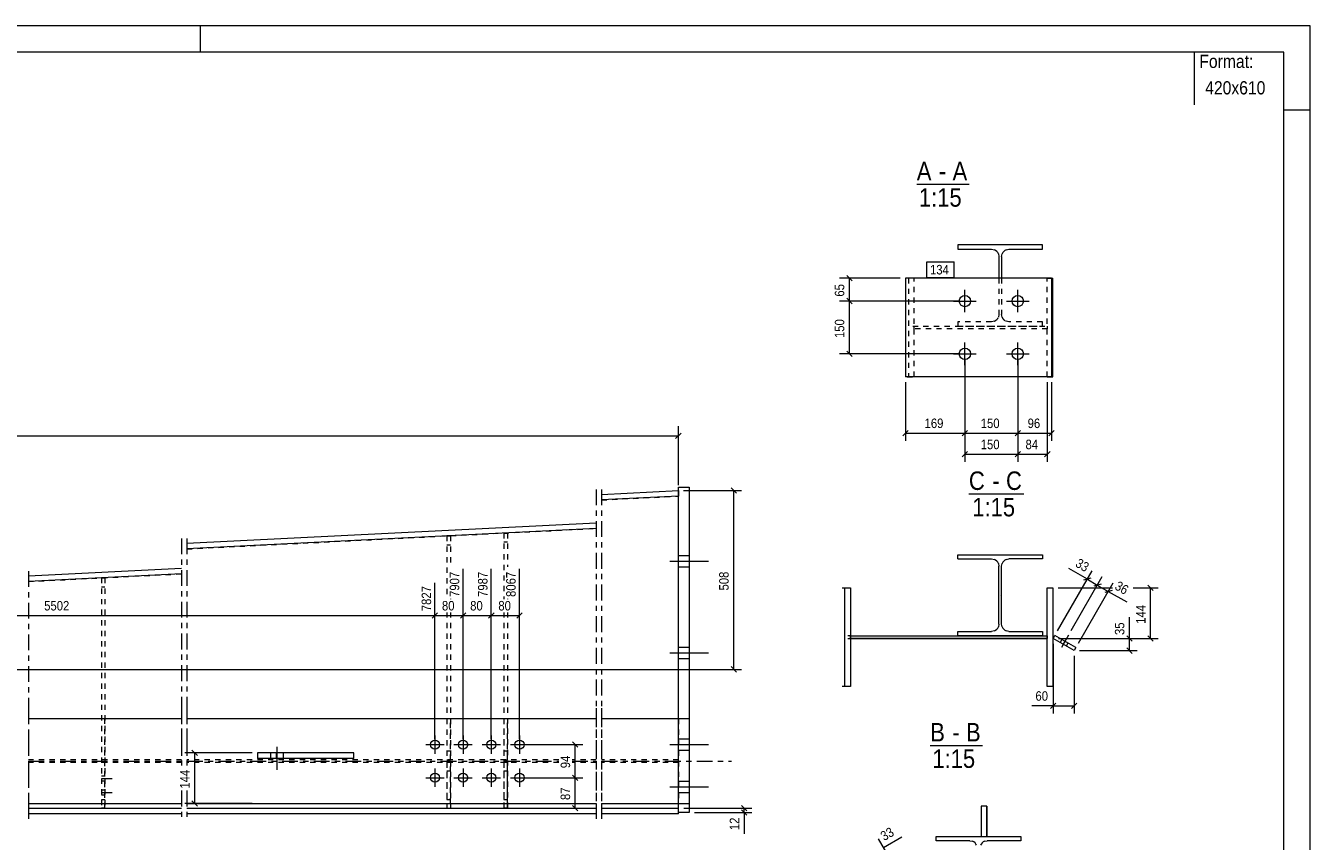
# Model space of a CAD drawing. Header units: millimetres. Extents: x 0 to 420, y 0 to 610.
# Tile 5 of 5: x 177 to 420, y 456 to 610. Entities that reach past the tile are written whole.
import ezdxf

# ---------------------------------------------------------------- set-up
doc = ezdxf.new("R2010")
doc.units = ezdxf.units.MM
for name, pattern in [('XKITLINE00', [0]), ('XKITLINE01', [4, 1, -1, 1, -1]), ('XKITLINE02', [4, 2, -2]), ('XKITLINE03', [6, 3, -1, 1, -1])]:
    doc.linetypes.add(name, pattern=pattern)
for name, color, linetype, lineweight in [('Arkusz rysunku', 3, 'Continuous', 0), ('Element', 2, 'Continuous', 0), ('Inny typ obiektu', 7, 'Continuous', 0), ('Wymiar', 4, 'Continuous', 0), ('Znak elementu', 2, 'Continuous', 0), ('Śruba', 3, 'Continuous', 0)]:
    doc.layers.add(name, color=color, linetype=linetype, lineweight=lineweight)
doc.styles.add('ARIAL', font='ARIAL.TTF')

msp = doc.modelspace()

# ---------------------------------------------------------------- linework, layer by layer
at = {"layer": 'Arkusz rysunku', "linetype": 'XKITLINE00', "lineweight": 0}
for p, q in [((420, 610), (0, 610)), ((210, 605), (210, 610)), ((420, 0), (420, 610)), ((415, 605), (5, 605)), ((415, 5), (415, 605)), ((420, 594), (415, 594))]:
    msp.add_line(p, q, dxfattribs=at)
at = {"layer": 'Element', "linetype": 'XKITLINE00', "lineweight": 0}
for p, q in [((369.33, 568.5), (353.33, 568.5)), ((353.33, 568.5), (353.33, 567.7)), ((353.33, 567.7), (359.68, 567.7)), ((359.68, 567.7), (360.22, 567.59)), ((360.97, 566.84), (361.08, 566.3)), ((361.58, 566.3), (361.69, 566.84)), ((362.44, 567.59), (362.98, 567.7)), ((362.98, 567.7), (369.33, 567.7)), ((369.33, 567.7), (369.33, 568.5)), ((361.08, 566.3), (361.08, 562.23)), ((361.58, 566.3), (361.58, 562.23)), ((371.04, 562.23), (343.38, 562.23)), ((343.38, 562.23), (343.38, 543.57)), ((371.04, 562.23), (371.04, 543.57)), ((371.04, 562.23), (371.31, 562.23)), ((371.31, 543.57), (371.31, 562.23)), ((371.04, 543.57), (343.38, 543.57)), ((371.04, 543.57), (371.31, 543.57)), ((300.47, 461.11), (300.47, 522.65)), ((300.47, 522.65), (302.47, 522.65)), ((302.47, 522.65), (302.47, 478.83)), ((285.89, 521.31), (300.42, 522.04)), ((300.47, 520.98), (285.89, 520.25)), ((300.42, 522.04), (300.47, 520.98)), ((207.43, 512.05), (284.89, 515.94)), ((284.89, 514.87), (207.43, 510.98)), ((353.33, 509.1), (353.33, 509.9)), ((353.33, 509.9), (369.33, 509.9)), ((353.33, 509.1), (353.33, 509.9)), ((353.33, 509.9), (369.33, 509.9)), ((353.33, 509.1), (359.68, 509.1)), ((353.33, 509.1), (359.68, 509.1)), ((359.68, 509.1), (360.22, 508.99)), ((359.68, 509.1), (360.22, 508.99)), ((360.97, 508.24), (361.08, 507.7)), ((360.97, 508.24), (361.08, 507.7)), ((361.58, 507.7), (361.69, 508.24)), ((361.58, 507.7), (361.69, 508.24)), ((362.44, 508.99), (362.98, 509.1)), ((362.44, 508.99), (362.98, 509.1)), ((369.33, 509.1), (362.98, 509.1)), ((369.33, 509.1), (362.98, 509.1)), ((369.33, 509.9), (369.33, 509.1)), ((369.33, 509.9), (369.33, 509.1)), ((177.43, 505.88), (206.43, 507.34)), ((206.43, 506.27), (177.43, 504.81)), ((361.08, 496.77), (361.08, 507.7)), ((361.08, 496.77), (361.08, 507.7)), ((361.58, 496.77), (361.58, 507.7)), ((361.58, 496.77), (361.58, 507.7)), ((331.41, 503.63), (332.98, 503.63)), ((331.92, 484.97), (331.92, 503.63)), ((331.92, 484.97), (331.92, 503.63)), ((331.92, 503.63), (332.98, 503.63)), ((332.98, 503.63), (332.98, 484.97)), ((332.98, 503.63), (332.98, 484.97)), ((370.24, 484.97), (370.24, 503.63)), ((370.24, 503.63), (371.31, 503.63)), ((370.24, 484.97), (370.24, 503.63)), ((370.24, 503.63), (371.31, 503.63)), ((371.31, 503.63), (371.31, 484.97)), ((371.31, 503.63), (371.31, 484.97)), ((361.08, 496.77), (360.97, 496.23)), ((361.08, 496.77), (360.97, 496.23)), ((361.69, 496.23), (361.58, 496.77)), ((361.69, 496.23), (361.58, 496.77)), ((332.98, 494.03), (332.98, 494.57)), ((332.98, 494.57), (370.24, 494.57)), ((332.98, 494.03), (332.98, 494.57)), ((332.98, 494.57), (370.24, 494.57)), ((332.98, 494.03), (370.24, 494.03)), ((370.24, 494.03), (332.98, 494.03)), ((353.33, 494.57), (353.33, 495.37)), ((353.33, 495.37), (359.68, 495.37)), ((353.33, 494.57), (353.33, 495.37)), ((353.33, 495.37), (359.68, 495.37)), ((369.33, 494.57), (353.33, 494.57)), ((369.33, 494.57), (353.33, 494.57)), ((360.22, 495.47), (359.68, 495.37)), ((360.22, 495.47), (359.68, 495.37)), ((362.98, 495.37), (362.44, 495.47)), ((362.98, 495.37), (362.44, 495.47)), ((362.98, 495.37), (369.33, 495.37)), ((362.98, 495.37), (369.33, 495.37)), ((369.33, 495.37), (369.33, 494.57)), ((369.33, 495.37), (369.33, 494.57)), ((370.24, 494.57), (370.24, 494.03)), ((370.24, 494.57), (370.24, 494.03)), ((371.33, 494.03), (371.66, 494.61)), ((375.3, 491.74), (371.33, 494.03)), ((375.64, 492.31), (371.66, 494.61)), ((373.24, 492.93), (373.57, 493.5)), ((375.64, 492.31), (375.3, 491.74)), ((332.98, 484.97), (331.41, 484.97)), ((332.98, 484.97), (331.92, 484.97)), ((371.31, 484.97), (370.24, 484.97)), ((371.31, 484.97), (370.24, 484.97)), ((206.43, 478.83), (177.43, 478.83)), ((284.89, 478.83), (207.43, 478.83)), ((300.47, 478.83), (285.89, 478.83)), ((302.47, 478.83), (300.47, 478.83)), ((302.47, 478.83), (302.47, 461.11)), ((239.01, 472.43), (220.76, 472.43)), ((220.76, 472.43), (220.76, 471.36)), ((224.38, 471.36), (224.38, 472.43)), ((239.01, 471.36), (239.01, 472.43)), ((239.01, 471.36), (220.76, 471.36)), ((177.43, 462.83), (206.43, 462.83)), ((177.43, 461.91), (206.43, 461.91)), ((207.43, 462.83), (284.89, 462.83)), ((207.43, 461.91), (284.89, 461.91)), ((285.89, 462.83), (300.47, 462.83)), ((285.89, 461.91), (300.47, 461.91)), ((300.47, 462.83), (302.47, 462.83)), ((358.82, 462.3), (357.75, 462.3)), ((357.75, 462.3), (357.75, 456.57)), ((358.82, 462.3), (357.75, 462.3)), ((357.75, 462.3), (357.75, 456.57)), ((358.82, 462.3), (358.82, 456.57)), ((358.82, 456.57), (358.82, 462.3)), ((206.43, 460.85), (177.43, 460.85)), ((284.89, 460.85), (207.43, 460.85)), ((300.47, 460.85), (285.89, 460.85)), ((302.47, 461.11), (300.47, 461.11)), ((300.47, 460.85), (300.47, 461.11)), ((349.22, 456.57), (365.22, 456.57)), ((349.22, 455.77), (349.22, 456.57)), ((349.22, 456.57), (365.22, 456.57)), ((349.22, 455.77), (349.22, 456.57)), ((355.57, 455.77), (349.22, 455.77)), ((355.57, 455.77), (349.22, 455.77)), ((355.57, 455.77), (356.11, 455.66)), ((355.57, 455.77), (356.11, 455.66)), ((357.75, 456.57), (358.82, 456.57)), ((357.75, 456.57), (358.82, 456.57)), ((358.34, 455.66), (358.87, 455.77)), ((358.34, 455.66), (358.87, 455.77)), ((365.22, 455.77), (358.87, 455.77)), ((365.22, 455.77), (358.87, 455.77)), ((365.22, 456.57), (365.22, 455.77)), ((365.22, 456.57), (365.22, 455.77))]:
    msp.add_line(p, q, dxfattribs=at)
at = {"layer": 'Element', "linetype": 'XKITLINE01', "lineweight": 0}
for p, q in [((345.02, 562.23), (343.7, 562.23)), ((343.96, 562.23), (343.96, 543.57)), ((345.02, 543.57), (345.02, 562.23)), ((361.08, 562.23), (361.08, 555.37)), ((361.58, 562.23), (361.58, 555.37)), ((370.24, 562.23), (371.04, 562.23)), ((370.24, 543.57), (370.24, 562.23)), ((361.08, 555.37), (360.97, 554.83)), ((361.69, 554.83), (361.58, 555.37)), ((344.77, 553.17), (370.24, 553.17)), ((370.24, 552.63), (344.77, 552.63)), ((345.02, 552.63), (345.02, 553.17)), ((359.68, 553.97), (353.33, 553.97)), ((353.33, 553.97), (353.33, 553.17)), ((353.33, 553.17), (369.33, 553.17)), ((360.22, 554.07), (359.68, 553.97)), ((362.98, 553.97), (362.44, 554.07)), ((369.33, 553.97), (362.98, 553.97)), ((369.33, 553.17), (369.33, 553.97)), ((370.24, 553.17), (370.24, 552.63)), ((343.7, 543.57), (345.02, 543.57)), ((370.24, 543.57), (371.04, 543.57)), ((285.89, 520.25), (300.47, 520.98)), ((300.47, 520.98), (300.47, 520.98)), ((300.47, 461.91), (300.47, 520.98)), ((207.43, 510.98), (284.89, 514.87)), ((256.64, 513.45), (257.31, 513.45)), ((256.64, 513.45), (256.64, 501.5)), ((257.31, 513.45), (256.64, 513.45)), ((257.31, 513.45), (257.31, 507.6)), ((267.41, 513.99), (268.08, 513.99)), ((267.41, 513.99), (267.41, 501.5)), ((268.08, 513.99), (267.41, 513.99)), ((268.08, 513.99), (268.08, 507.6)), ((256.64, 511.78), (257.31, 511.78)), ((267.41, 512.32), (268.08, 512.32)), ((177.43, 504.81), (206.43, 506.27)), ((191.26, 505.51), (191.93, 505.51)), ((191.26, 505.51), (191.26, 461.91)), ((191.93, 505.51), (191.26, 505.51)), ((191.26, 503.84), (191.93, 503.84)), ((191.93, 505.51), (191.93, 461.91)), ((257.31, 501.54), (257.31, 501.5)), ((268.08, 501.54), (268.08, 501.5)), ((256.64, 498.98), (256.64, 478.83)), ((257.31, 498.98), (257.31, 478.83)), ((267.41, 498.98), (267.41, 461.91)), ((268.08, 498.98), (268.08, 461.91)), ((332.98, 494.57), (332.48, 494.57)), ((332.48, 494.03), (332.98, 494.03)), ((191.93, 461.91), (191.93, 478.83)), ((256.64, 478.83), (256.64, 461.91)), ((257.31, 478.81), (256.64, 478.81)), ((256.64, 478.81), (256.64, 471.08)), ((257.31, 478.83), (257.31, 461.91)), ((257.31, 471.08), (257.31, 478.81)), ((268.08, 478.81), (267.41, 478.81)), ((267.41, 478.81), (267.41, 471.08)), ((268.08, 471.08), (268.08, 478.81)), ((300.47, 478.83), (300.47, 462.83)), ((257.31, 472.74), (256.64, 472.74)), ((268.08, 472.74), (267.41, 472.74)), ((268.08, 461.91), (268.08, 472.74)), ((206.43, 471.08), (177.43, 471.08)), ((206.43, 470.58), (177.43, 470.58)), ((277.78, 471.08), (207.43, 471.08)), ((277.78, 470.58), (207.43, 470.58)), ((256.64, 471.08), (257.31, 471.08)), ((257.31, 470.58), (256.64, 470.58)), ((256.64, 470.58), (256.64, 462.84)), ((257.31, 462.84), (257.31, 470.58)), ((267.41, 471.08), (268.08, 471.08)), ((268.08, 470.58), (267.41, 470.58)), ((267.41, 470.58), (267.41, 462.84)), ((268.08, 462.84), (268.08, 470.58)), ((284.89, 471.08), (280.3, 471.08)), ((284.89, 470.58), (280.3, 470.58)), ((300.47, 471.08), (285.89, 471.08)), ((300.47, 470.58), (285.89, 470.58)), ((257.31, 468.91), (256.64, 468.91)), ((268.08, 468.91), (267.41, 468.91)), ((177.43, 461.91), (206.43, 461.91)), ((191.26, 463.58), (191.93, 463.58)), ((191.93, 461.91), (191.26, 461.91)), ((207.43, 461.91), (284.89, 461.91)), ((256.64, 463.58), (257.31, 463.58)), ((256.64, 462.84), (257.31, 462.84)), ((256.64, 461.91), (257.31, 461.91)), ((267.41, 463.58), (268.08, 463.58)), ((267.41, 462.84), (268.08, 462.84)), ((268.08, 461.91), (267.41, 461.91)), ((285.89, 461.91), (300.47, 461.91)), ((300.47, 461.11), (300.47, 461.91))]:
    msp.add_line(p, q, dxfattribs=at)
at = {"layer": 'Element', "linetype": 'XKITLINE03', "lineweight": 0}
for p, q in [((361.33, 560.83), (361.33, 560.83)), ((284.89, 522.25), (284.89, 459.91)), ((285.9, 522.25), (285.9, 459.91)), ((206.42, 512.98), (206.42, 469.99)), ((207.43, 512.98), (207.43, 469.99)), ((177.43, 506.81), (177.43, 459.91)), ((361.33, 502.23), (361.33, 502.23)), ((177.43, 480.83), (177.43, 460.83)), ((206.42, 480.83), (206.42, 469.99)), ((207.43, 480.83), (207.43, 469.99)), ((284.89, 480.83), (284.89, 460.83)), ((285.9, 480.83), (285.9, 460.83)), ((177.43, 470.83), (206.43, 470.83)), ((207.43, 470.83), (277.78, 470.83)), ((280.3, 470.83), (284.89, 470.83)), ((285.89, 470.83), (310.47, 470.83)), ((206.42, 465.26), (206.42, 459.91)), ((206.42, 465.26), (206.42, 460.83)), ((207.43, 465.26), (207.43, 459.91)), ((207.43, 465.26), (207.43, 460.83))]:
    msp.add_line(p, q, dxfattribs=at)
at = {"layer": 'Element', "linetype": 'XKITLINE00', "lineweight": 0}
for centre, start, end in [((359.68, 566.3), 22.5, 67.5), ((362.98, 566.3), 112.5, 157.5), ((359.68, 507.7), 22.5, 67.5), ((359.68, 507.7), 22.5, 67.5), ((362.98, 507.7), 112.5, 157.5), ((362.98, 507.7), 112.5, 157.5), ((359.68, 496.77), 292.5, 337.5), ((359.68, 496.77), 292.5, 337.5), ((362.98, 496.77), 202.5, 247.5), ((362.98, 496.77), 202.5, 247.5), ((355.57, 454.37), 22.5, 67.5), ((355.57, 454.37), 22.5, 67.5), ((358.87, 454.37), 112.5, 157.5), ((358.87, 454.37), 112.5, 157.5)]:
    msp.add_arc(centre, 1.4, start, end, dxfattribs=at)
at = {"layer": 'Element', "linetype": 'XKITLINE01', "lineweight": 0}
for centre, start, end in [((359.68, 555.37), 292.5, 337.5), ((362.98, 555.37), 202.5, 247.5)]:
    msp.add_arc(centre, 1.4, start, end, dxfattribs=at)
at = {"layer": 'Inny typ obiektu', "linetype": 'XKITLINE00', "lineweight": 0}
for p, q in [((398, 605), (398, 595)), ((345.54, 580), (355.42, 580)), ((355.4, 521.4), (365.79, 521.4)), ((348.09, 473.8), (357.97, 473.8))]:
    msp.add_line(p, q, dxfattribs=at)
at = {"layer": 'Wymiar', "linetype": 'XKITLINE00', "lineweight": 0}
for p, q in [((342.38, 562.23), (330.92, 562.23)), ((332.27, 562.74), (333.28, 561.72)), ((332.78, 557.9), (332.78, 562.23)), ((353.64, 557.9), (330.92, 557.9)), ((353.64, 557.9), (330.92, 557.9)), ((332.27, 558.41), (333.28, 557.39)), ((332.27, 558.41), (333.28, 557.39)), ((332.78, 547.9), (332.78, 557.9)), ((353.64, 547.9), (330.92, 547.9)), ((332.27, 548.41), (333.28, 547.39)), ((354.64, 546.9), (354.64, 527.46)), ((354.64, 546.9), (354.64, 531.46)), ((354.64, 546.9), (354.64, 531.46)), ((364.64, 546.9), (364.64, 527.46)), ((364.64, 546.9), (364.64, 527.46)), ((364.64, 546.9), (364.64, 531.46)), ((364.64, 546.9), (364.64, 531.46)), ((343.38, 542.57), (343.38, 531.46)), ((370.24, 542.57), (370.24, 527.46)), ((371.04, 542.57), (371.04, 531.46)), ((27.9, 532.38), (300.42, 532.38)), ((300.93, 532.89), (299.91, 531.87)), ((300.42, 523.04), (300.42, 534.24)), ((343.89, 533.41), (342.87, 532.39)), ((343.38, 532.9), (354.64, 532.9)), ((355.15, 533.41), (354.13, 532.39)), ((355.15, 533.41), (354.13, 532.39)), ((354.64, 532.9), (364.64, 532.9)), ((365.15, 533.41), (364.13, 532.39)), ((365.15, 533.41), (364.13, 532.39)), ((364.64, 532.9), (371.04, 532.9)), ((371.55, 533.41), (370.53, 532.39)), ((355.15, 529.41), (354.13, 528.39)), ((354.64, 528.9), (364.64, 528.9)), ((365.15, 529.41), (364.13, 528.39)), ((365.15, 529.41), (364.13, 528.39)), ((364.64, 528.9), (370.24, 528.9)), ((370.75, 529.41), (369.73, 528.39)), ((301.42, 522.04), (312.34, 522.04)), ((310.39, 522.55), (311.41, 521.53)), ((310.9, 488.2), (310.9, 522.04)), ((259.69, 474.96), (259.69, 507.24)), ((259.69, 474.96), (259.69, 507.24)), ((265.03, 474.96), (265.03, 507.24)), ((265.03, 474.96), (265.03, 507.24)), ((270.36, 474.96), (270.36, 507.24)), ((372.16, 495.47), (378.74, 506.86)), ((377.81, 505.25), (374.33, 507.26)), ((377.81, 505.25), (374.33, 507.26)), ((374.72, 495.54), (380.63, 505.77)), ((374.72, 495.54), (380.63, 505.77)), ((254.36, 474.96), (254.36, 504.54)), ((254.36, 474.96), (254.36, 504.54)), ((372.31, 503.63), (382.54, 503.63)), ((376.14, 493.18), (382.71, 504.57)), ((378.5, 505.44), (377.11, 505.06)), ((377.81, 505.25), (379.7, 504.16)), ((380.4, 504.34), (379.01, 503.97)), ((380.4, 504.34), (379.01, 503.97)), ((379.7, 504.16), (381.78, 502.96)), ((386.45, 503.63), (391.22, 503.63)), ((389.27, 504.14), (390.28, 503.12)), ((389.78, 494.03), (389.78, 503.63)), ((382.48, 503.14), (381.09, 502.77)), ((381.78, 502.96), (385.26, 500.95)), ((381.78, 502.96), (385.26, 500.95)), ((111.81, 498.38), (254.36, 498.38)), ((254.87, 498.89), (253.85, 497.87)), ((254.87, 498.89), (253.85, 497.87)), ((254.36, 498.38), (259.69, 498.38)), ((260.2, 498.89), (259.19, 497.87)), ((260.2, 498.89), (259.19, 497.87)), ((259.69, 498.38), (265.03, 498.38)), ((265.54, 498.89), (264.52, 497.87)), ((265.54, 498.89), (264.52, 497.87)), ((265.03, 498.38), (270.36, 498.38)), ((270.87, 498.89), (269.85, 497.87)), ((385.78, 494.03), (385.78, 498.05)), ((385.78, 494.03), (385.78, 498.05)), ((372.33, 494.03), (391.22, 494.03)), ((372.33, 494.03), (387.22, 494.03)), ((385.27, 494.54), (386.28, 493.52)), ((385.78, 491.74), (385.78, 494.03)), ((389.27, 494.54), (390.28, 493.52)), ((371.33, 493.03), (371.33, 479.86)), ((376.3, 491.74), (387.22, 491.74)), ((385.27, 492.25), (386.28, 491.23)), ((310.39, 488.71), (311.41, 487.69)), ((375.3, 490.74), (375.3, 479.86)), ((28.9, 488.2), (312.34, 488.2)), ((371.33, 481.3), (367.31, 481.3)), ((371.33, 481.3), (367.31, 481.3)), ((371.84, 481.81), (370.82, 480.79)), ((371.33, 481.3), (375.3, 481.3)), ((375.81, 481.81), (374.79, 480.79)), ((280.39, 474.47), (281.41, 473.45)), ((219.76, 472.43), (207.04, 472.43)), ((208.39, 472.93), (209.41, 471.92)), ((208.9, 462.83), (208.9, 472.43)), ((271.36, 473.96), (282.34, 473.96)), ((280.9, 467.69), (280.9, 473.96)), ((271.36, 467.69), (282.34, 467.69)), ((271.36, 467.69), (282.34, 467.69)), ((280.39, 468.2), (281.41, 467.18)), ((280.39, 468.2), (281.41, 467.18)), ((280.9, 461.91), (280.9, 467.69)), ((219.76, 462.83), (207.04, 462.83)), ((208.39, 463.34), (209.41, 462.32)), ((271.36, 461.91), (282.34, 461.91)), ((280.39, 462.42), (281.41, 461.4)), ((301.47, 461.91), (314.34, 461.91)), ((312.39, 462.42), (313.41, 461.4)), ((312.9, 461.11), (312.9, 461.91)), ((303.47, 461.11), (314.34, 461.11)), ((312.39, 461.62), (313.41, 460.6)), ((312.9, 461.11), (312.9, 457.09)), ((312.9, 461.11), (312.9, 457.09)), ((346.39, 442.14), (338.31, 456.13)), ((339.24, 454.51), (342.72, 456.52)), ((339.24, 454.51), (342.72, 456.52))]:
    msp.add_line(p, q, dxfattribs=at)
at = {"layer": 'Znak elementu', "linetype": 'XKITLINE00', "lineweight": 0}
for p, q in [((347.44, 565.33), (352.64, 565.33)), ((347.44, 562.33), (347.44, 565.33)), ((352.64, 562.33), (352.64, 565.33)), ((347.44, 562.33), (352.64, 562.33))]:
    msp.add_line(p, q, dxfattribs=at)
at = {"layer": 'Śruba', "linetype": 'XKITLINE00', "lineweight": 0}
for p, q in [((354.64, 555.77), (354.64, 560.03)), ((364.64, 555.77), (364.64, 560.03)), ((352.51, 557.9), (356.78, 557.9)), ((362.51, 557.9), (366.78, 557.9)), ((354.64, 545.77), (354.64, 550.03)), ((364.64, 545.77), (364.64, 550.03)), ((352.51, 547.9), (356.78, 547.9)), ((362.51, 547.9), (366.78, 547.9)), ((306.14, 508.58), (298.81, 508.58)), ((306.14, 508.58), (298.81, 508.58)), ((302.47, 509.65), (300.47, 509.65)), ((302.47, 509.65), (300.47, 509.65)), ((302.47, 507.51), (300.47, 507.51)), ((302.47, 507.51), (300.47, 507.51)), ((372.98, 493.84), (372.65, 493.27)), ((374.22, 494.67), (372.89, 492.36)), ((306.14, 491.25), (298.81, 491.25)), ((306.14, 491.25), (298.81, 491.25)), ((302.47, 492.31), (300.47, 492.31)), ((302.47, 492.31), (300.47, 492.31)), ((374.13, 493.18), (373.79, 492.61)), ((302.47, 490.18), (300.47, 490.18)), ((302.47, 490.18), (300.47, 490.18)), ((254.36, 475.69), (254.36, 472.23)), ((259.69, 475.69), (259.69, 472.23)), ((265.03, 475.69), (265.03, 472.23)), ((270.36, 475.69), (270.36, 472.23)), ((302.47, 474.98), (300.47, 474.98)), ((302.47, 474.98), (300.47, 474.98)), ((223.33, 471.36), (223.33, 472.43)), ((224.53, 469.19), (224.53, 473.53)), ((225.73, 471.36), (225.73, 472.43)), ((252.63, 473.96), (256.09, 473.96)), ((257.96, 473.96), (261.43, 473.96)), ((263.29, 473.96), (266.76, 473.96)), ((268.63, 473.96), (272.09, 473.96)), ((306.14, 473.91), (298.81, 473.91)), ((306.14, 473.91), (298.81, 473.91)), ((302.47, 472.85), (300.47, 472.85)), ((302.47, 472.85), (300.47, 472.85)), ((254.36, 469.43), (254.36, 465.96)), ((259.69, 469.43), (259.69, 465.96)), ((265.03, 469.43), (265.03, 465.96)), ((270.36, 469.43), (270.36, 465.96)), ((252.63, 467.69), (256.09, 467.69)), ((257.96, 467.69), (261.43, 467.69)), ((263.29, 467.69), (266.76, 467.69)), ((268.63, 467.69), (272.09, 467.69)), ((302.47, 466.98), (300.47, 466.98)), ((302.47, 466.98), (300.47, 466.98)), ((306.14, 465.91), (298.81, 465.91)), ((306.14, 465.91), (298.81, 465.91)), ((302.47, 464.85), (300.47, 464.85)), ((302.47, 464.85), (300.47, 464.85))]:
    msp.add_line(p, q, dxfattribs=at)
at = {"layer": 'Śruba', "linetype": 'XKITLINE02', "lineweight": 0}
for p, q in [((193.26, 467.51), (190.59, 467.51)), ((191.93, 467.98), (191.26, 467.98)), ((191.93, 467.05), (191.26, 467.05)), ((193.26, 464.85), (190.59, 464.85)), ((191.93, 465.31), (191.26, 465.31)), ((191.93, 464.38), (191.26, 464.38))]:
    msp.add_line(p, q, dxfattribs=at)
at = {"layer": 'Śruba', "linetype": 'XKITLINE00', "lineweight": 0}
for centre, radius in [((354.64, 557.9), 1.07), ((364.64, 557.9), 1.07), ((354.64, 547.9), 1.07), ((364.64, 547.9), 1.07), ((254.36, 473.96), 0.867), ((259.69, 473.96), 0.867), ((265.03, 473.96), 0.867), ((270.36, 473.96), 0.867), ((254.36, 467.69), 0.867), ((259.69, 467.69), 0.867), ((265.03, 467.69), 0.867), ((270.36, 467.69), 0.867)]:
    msp.add_circle(centre, radius, dxfattribs=at)

# ---------------------------------------------------------------- texts
at = {"layer": 'Inny typ obiektu', "style": 'ARIAL', "width": 0.85}
for s, height, p in [('Format:', 2.5, (399, 602)), ('420x610', 2.5, (400.11, 597)), ('A', 3.5, (345.54, 580.75)), ('A', 3.5, (352.31, 580.75)), ('-', 3.5, (349.71, 580.75)), ('1:15', 3.5, (345.94, 575.75)), ('C', 3.5, (355.4, 522.15)), ('C', 3.5, (362.42, 522.15)), ('-', 3.5, (359.82, 522.15)), ('1:15', 3.5, (356.05, 517.15)), ('B', 3.5, (348.09, 474.55)), ('B', 3.5, (354.86, 474.55)), ('-', 3.5, (352.26, 474.55)), ('1:15', 3.5, (348.49, 469.55))]:
    msp.add_text(s, height=height, dxfattribs=at).set_placement(p)
at = {"layer": 'Wymiar', "style": 'ARIAL', "width": 0.85}
for s, rotation, p in [('65', 90.0002, (331.82, 558.73)), ('150', 90.0002, (331.82, 550.9)), ('33', -30.0001, (375.39, 507.75)), ('7907', 90.0002, (258.97, 501.9)), ('7987', 90.0002, (264.31, 501.9)), ('8067', 90.0002, (269.64, 501.9)), ('508', 90.0002, (309.94, 503.12)), ('7827', 90.0002, (253.64, 499.2)), ('36', -30.0001, (382.85, 503.45)), ('144', 90.0002, (388.82, 496.83)), ('35', 90.0002, (384.82, 494.7)), ('94', 90.0002, (279.94, 469.49)), ('144', 90.0002, (207.94, 465.62)), ('87', 90.0002, (279.94, 463.47)), ('12', 90.0002, (311.94, 457.77)), ('33', 30.0001, (339.35, 455.68))]:
    msp.add_text(s, height=1.8, rotation=rotation, dxfattribs=at).set_placement(p)
for s, p in [('169', (347.01, 533.86)), ('150', (357.64, 533.86)), ('96', (366.51, 533.86)), ('150', (357.64, 529.86)), ('84', (366.11, 529.86)), ('5502', (180.42, 499.34)), ('80', (255.69, 499.34)), ('80', (261.03, 499.34)), ('80', (266.36, 499.34)), ('60', (367.99, 482.26))]:
    msp.add_text(s, height=1.8, dxfattribs=at).set_placement(p)
at = {"layer": 'Znak elementu', "style": 'ARIAL', "width": 0.85}
msp.add_text('134', height=1.8, dxfattribs=at).set_placement((348.04, 562.93))

doc.saveas('drawing.dxf')
